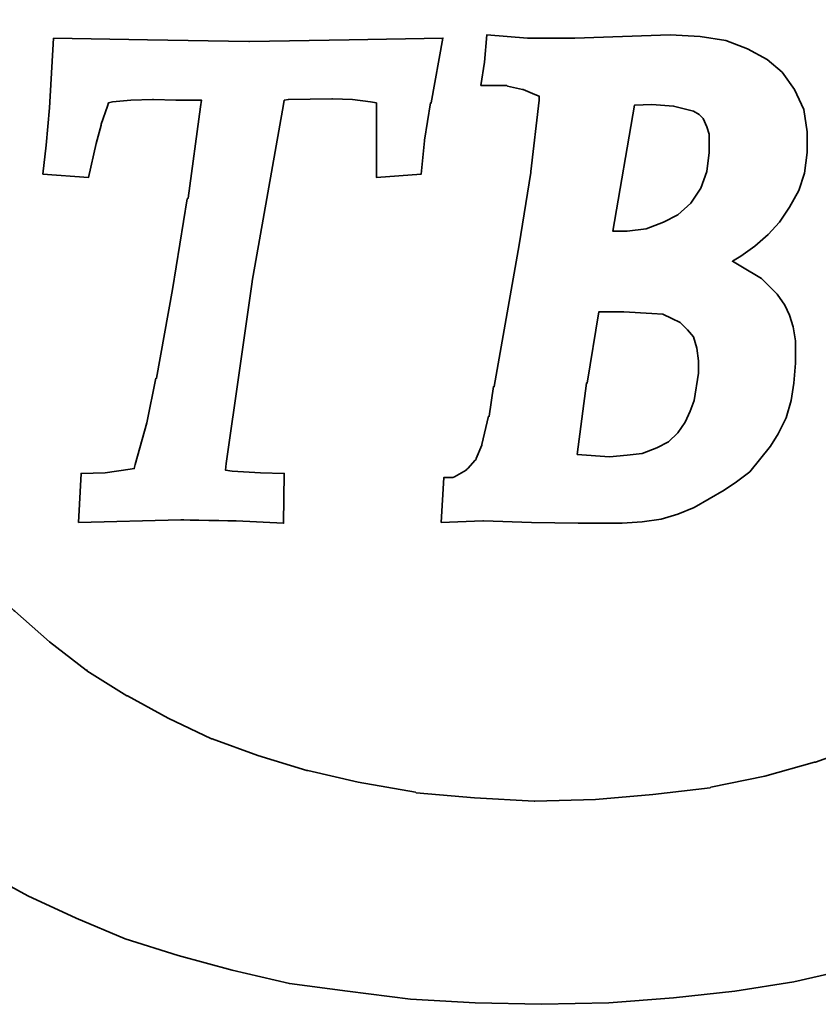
# Model space of a CAD drawing. Header units: millimetres. Extents: x 622 to 790, y 821 to 908.
# Tile 5 of 50: x 727.98 to 730.75, y 857.88 to 861.3. Entities that reach past the tile are written whole.
import ezdxf

# ---------------------------------------------------------------- set-up
doc = ezdxf.new("R2010")
doc.units = ezdxf.units.MM
doc.header["$LTSCALE"] = 0.1
doc.layers.add('layer 1', color=7, linetype='CONTINUOUS')

msp = doc.modelspace()

# ---------------------------------------------------------------- linework, layer by layer
at = {"layer": 'layer 1', "color": 1, "lineweight": 35}
for points, knots in [([(731.8198, 861.5188), (731.8198, 861.5188), (732.4906, 861.9337), (732.4906, 861.9337), (732.4906, 861.9337), (732.4906, 861.9337), (732.3958, 862.0543), (732.3958, 862.0543), (732.3958, 862.0543), (732.3958, 862.0543), (732.2866, 862.1665), (732.2866, 862.1665), (732.2866, 862.1665), (732.2866, 862.1665), (732.1741, 862.2763), (732.1741, 862.2763), (732.1741, 862.2763), (732.1741, 862.2763), (732.0586, 862.3741), (732.0586, 862.3741), (732.0586, 862.3741), (732.0586, 862.3741), (731.935, 862.4719), (731.935, 862.4719), (731.935, 862.4719), (731.935, 862.4719), (731.932, 862.4719), (731.932, 862.4719), (731.932, 862.4719), (731.932, 862.4719), (731.797, 862.5553), (731.797, 862.5553), (731.797, 862.5553), (731.797, 862.5553), (731.797, 862.558), (731.797, 862.558), (731.797, 862.558), (731.797, 862.558), (731.6614, 862.6414), (731.6614, 862.6414), (731.6614, 862.6414), (731.6614, 862.6414), (731.515, 862.7137), (731.515, 862.7137), (731.515, 862.7137), (731.515, 862.7137), (731.3677, 862.7887), (731.3677, 862.7887), (731.3677, 862.7887), (731.3677, 862.7887), (731.1892, 862.8577), (731.1892, 862.8577), (731.1892, 862.8577), (731.1892, 862.8577), (730.9963, 862.9237), (730.9963, 862.9237), (730.9963, 862.9237), (730.9963, 862.9237), (730.795, 862.9813), (730.795, 862.9813), (730.795, 862.9813), (730.795, 862.9813), (730.5823, 863.0272), (730.5823, 863.0272), (730.5823, 863.0272), (730.5823, 863.0272), (730.366, 863.0593), (730.366, 863.0593), (730.366, 863.0593), (730.366, 863.0593), (730.1302, 863.0821), (730.1302, 863.0821), (730.1302, 863.0821), (730.1302, 863.0821), (729.8884, 863.0935), (729.8884, 863.0935), (729.8884, 863.0935), (729.8884, 863.0935), (729.6436, 863.0881), (729.6436, 863.0881), (729.6436, 863.0881), (729.6436, 863.0881), (729.4102, 863.0737), (729.4102, 863.0737), (729.4102, 863.0737), (729.4102, 863.0737), (729.1942, 863.0533), (729.1942, 863.0533), (729.1942, 863.0533), (729.1942, 863.0533), (728.9842, 863.0272), (728.9842, 863.0272), (728.9842, 863.0272), (728.9842, 863.0272), (728.7829, 862.987), (728.7829, 862.987), (728.7829, 862.987), (728.7829, 862.987), (728.6446, 862.9498), (728.6446, 862.9498), (728.6446, 862.9498), (728.6446, 862.9498), (728.5066, 862.9093), (728.5066, 862.9093), (728.5066, 862.9093), (728.5066, 862.9093), (728.371, 862.8631), (728.371, 862.8631), (728.371, 862.8631), (728.371, 862.8631), (728.2444, 862.8115), (728.2444, 862.8115), (728.2444, 862.8115), (728.2444, 862.8115), (728.1208, 862.7539), (728.1208, 862.7539), (728.1208, 862.7539), (728.1208, 862.7539), (727.9942, 862.6933), (727.9942, 862.6933), (727.9942, 862.6933), (727.9942, 862.6933), (727.879, 862.63), (727.879, 862.63), (727.879, 862.63), (727.879, 862.63), (727.7638, 862.5637), (727.7638, 862.5637), (727.7638, 862.5637), (727.7638, 862.5637), (727.6543, 862.489), (727.6543, 862.489), (727.6543, 862.489), (727.6543, 862.489), (727.5478, 862.4143), (727.5478, 862.4143), (727.5478, 862.4143), (727.5478, 862.4143), (727.45, 862.3339), (727.45, 862.3339), (727.45, 862.3339), (727.45, 862.3339), (727.3492, 862.2475), (727.3492, 862.2475), (727.3492, 862.2475), (727.3492, 862.2475), (727.1737, 862.0744), (727.1737, 862.0744), (727.1737, 862.0744), (727.1737, 862.0744), (727.1704, 862.0717), (727.1704, 862.0717), (727.1704, 862.0717), (727.1704, 862.0717), (727.0066, 861.8761), (727.0066, 861.8761), (727.0066, 861.8761), (727.0066, 861.8761), (726.9142, 861.7405), (726.9142, 861.7405), (726.9142, 861.7405), (726.9142, 861.7405), (726.9115, 861.7375), (726.9115, 861.7375), (726.9115, 861.7375), (726.9115, 861.7375), (726.8224, 861.5851), (726.8224, 861.5851), (726.8224, 861.5851), (726.8224, 861.5851), (726.7414, 861.427), (726.7414, 861.427), (726.7414, 861.427), (726.7414, 861.427), (726.6724, 861.2485), (726.6724, 861.2485), (726.6724, 861.2485), (726.6724, 861.2485), (726.6148, 861.0613), (726.6148, 861.0613), (726.6148, 861.0613), (726.6148, 861.0613), (726.6148, 861.0553), (726.6148, 861.0553), (726.6148, 861.0553), (726.6148, 861.0553), (726.5776, 860.8537), (726.5776, 860.8537), (726.5776, 860.8537), (726.5776, 860.8537), (726.5662, 860.7532), (726.5662, 860.7532), (726.5662, 860.7532), (726.5662, 860.7532), (726.5602, 860.6407), (726.5602, 860.6407), (726.5602, 860.6407), (726.5602, 860.6407), (726.5545, 860.5285), (726.5545, 860.5285), (726.5545, 860.5285), (726.5545, 860.5285), (726.5545, 860.4163), (726.5545, 860.4163), (726.5545, 860.4163), (726.5545, 860.4163), (726.5716, 860.192), (726.5716, 860.192), (726.5716, 860.192), (726.5716, 860.192), (726.6064, 859.99), (726.6064, 859.99), (726.6064, 859.99), (726.6064, 859.99), (726.6496, 859.8001), (726.6496, 859.8001), (726.6496, 859.8001), (726.6496, 859.8001), (726.7159, 859.6219), (726.7159, 859.6219), (726.7159, 859.6219), (726.7159, 859.6219), (726.7879, 859.4518), (726.7879, 859.4518), (726.7879, 859.4518), (726.7879, 859.4518), (726.874, 859.2967), (726.874, 859.2967), (726.874, 859.2967), (726.874, 859.2967), (726.9634, 859.147), (726.9634, 859.147), (726.9634, 859.147), (726.9634, 859.147), (727.0726, 859.0117), (727.0726, 859.0117), (727.0726, 859.0117), (727.0726, 859.0117), (727.1821, 858.8788), (727.1821, 858.8788), (727.1821, 858.8788), (727.1821, 858.8788), (727.303, 858.7609), (727.303, 858.7609), (727.303, 858.7609), (727.303, 858.7609), (727.4266, 858.64), (727.4266, 858.64), (727.4266, 858.64), (727.4266, 858.64), (727.5592, 858.5365), (727.5592, 858.5365), (727.5592, 858.5365), (727.5592, 858.5365), (727.7002, 858.433), (727.7002, 858.433), (727.7002, 858.433), (727.7002, 858.433), (727.8502, 858.3409), (727.8502, 858.3409), (727.8502, 858.3409), (727.8502, 858.3409), (728.0053, 858.2572), (728.0053, 858.2572), (728.0053, 858.2572), (728.0053, 858.2572), (728.1724, 858.1792), (728.1724, 858.1792), (728.1724, 858.1792), (728.1724, 858.1792), (728.3422, 858.1075), (728.3422, 858.1075), (728.3422, 858.1075), (728.3422, 858.1075), (728.5264, 858.0499), (728.5264, 858.0499), (728.5264, 858.0499), (728.5264, 858.0499), (728.7136, 857.9983), (728.7136, 857.9983), (728.7136, 857.9983), (728.7136, 857.9983), (728.9122, 857.9521), (728.9122, 857.9521), (728.9122, 857.9521), (728.9122, 857.9521), (729.1135, 857.9263), (729.1135, 857.9263), (729.1135, 857.9263), (729.1135, 857.9263), (729.3325, 857.8975), (729.3325, 857.8975), (729.3325, 857.8975), (729.3325, 857.8975), (729.5572, 857.8858), (729.5572, 857.8858), (729.5572, 857.8858), (729.5572, 857.8858), (729.7876, 857.8801), (729.7876, 857.8801), (729.7876, 857.8801), (729.7876, 857.8801), (730.0207, 857.8858), (730.0207, 857.8858), (730.0207, 857.8858), (730.0207, 857.8858), (730.2454, 857.9032), (730.2454, 857.9032), (730.2454, 857.9032), (730.2454, 857.9032), (730.4584, 857.9263), (730.4584, 857.9263), (730.4584, 857.9263), (730.4584, 857.9263), (730.6624, 857.9578), (730.6624, 857.9578), (730.6624, 857.9578), (730.6624, 857.9578), (730.861, 858.0037), (730.861, 858.0037), (730.861, 858.0037), (730.861, 858.0037), (731.0512, 858.0559), (731.0512, 858.0559), (731.0512, 858.0559), (731.0512, 858.0559), (731.23, 858.1162), (731.23, 858.1162), (731.23, 858.1162), (731.23, 858.1162), (731.4082, 858.1882), (731.4082, 858.1882), (731.4082, 858.1882), (731.4082, 858.1882), (731.6503, 858.3031), (731.6503, 858.3031), (731.6503, 858.3031), (731.6503, 858.3031), (731.7679, 858.3667), (731.7679, 858.3667), (731.7679, 858.3667), (731.7679, 858.3667), (731.8777, 858.433), (731.8777, 858.433), (731.8777, 858.433), (731.8777, 858.433), (731.9842, 858.5074), (731.9842, 858.5074), (731.9842, 858.5074), (731.9842, 858.5074), (732.0874, 858.5881), (732.0874, 858.5881), (732.0874, 858.5881), (732.0874, 858.5881), (732.1858, 858.6691), (732.1858, 858.6691), (732.1858, 858.6691), (732.1858, 858.6691), (732.2779, 858.7555), (732.2779, 858.7555), (732.2779, 858.7555), (732.2779, 858.7555), (732.3988, 858.8764), (732.3988, 858.8764), (732.3988, 858.8764), (732.3988, 858.8764), (732.4534, 858.934), (732.4534, 858.934), (732.4534, 858.934), (732.4534, 858.934), (732.4936, 858.9769), (732.4936, 858.9769), (732.4936, 858.9769), (732.4936, 858.9769), (731.8198, 859.3945), (731.8198, 859.3945), (731.8198, 859.3945), (731.8198, 859.3945), (731.716, 859.2934), (731.716, 859.2934), (731.716, 859.2934), (731.716, 859.2934), (731.6014, 859.1959), (731.6014, 859.1959), (731.6014, 859.1959), (731.6014, 859.1959), (731.4742, 859.0978), (731.4742, 859.0978), (731.4742, 859.0978), (731.4742, 859.0978), (731.3422, 859.0057), (731.3422, 859.0057), (731.3422, 859.0057), (731.3422, 859.0057), (731.3392, 859.0027), (731.3392, 859.0027), (731.3392, 859.0027), (731.3392, 859.0027), (731.2009, 858.922), (731.2009, 858.922), (731.2009, 858.922), (731.2009, 858.922), (731.0572, 858.8473), (731.0572, 858.8473), (731.0572, 858.8473), (731.0572, 858.8473), (731.0542, 858.8473), (731.0542, 858.8473), (731.0542, 858.8473), (731.0542, 858.8473), (730.8988, 858.778), (730.8988, 858.778), (730.8988, 858.778), (730.8988, 858.778), (730.7374, 858.7204), (730.7374, 858.7204), (730.7374, 858.7204), (730.7374, 858.7204), (730.7347, 858.7204), (730.7347, 858.7204), (730.7347, 858.7204), (730.7347, 858.7204), (730.5616, 858.6715), (730.5616, 858.6715), (730.5616, 858.6715), (730.5616, 858.6715), (730.375, 858.6343), (730.375, 858.6343), (730.375, 858.6343), (730.375, 858.6343), (730.372, 858.6313), (730.372, 858.6313), (730.372, 858.6313), (730.372, 858.6313), (730.1734, 858.6085), (730.1734, 858.6085), (730.1734, 858.6085), (730.1734, 858.6085), (729.9748, 858.5911), (729.9748, 858.5911), (729.9748, 858.5911), (729.9748, 858.5911), (729.7645, 858.5851), (729.7645, 858.5851), (729.7645, 858.5851), (729.7645, 858.5851), (729.7618, 858.5851), (729.7618, 858.5851), (729.7618, 858.5851), (729.7618, 858.5851), (729.5545, 858.5971), (729.5545, 858.5971), (729.5545, 858.5971), (729.5545, 858.5971), (729.3526, 858.6139), (729.3526, 858.6139), (729.3526, 858.6139), (729.3526, 858.6139), (729.3499, 858.6169), (729.3499, 858.6169), (729.3499, 858.6169), (729.3499, 858.6169), (729.151, 858.6514), (729.151, 858.6514), (729.151, 858.6514), (729.151, 858.6514), (728.9758, 858.6916), (728.9758, 858.6916), (728.9758, 858.6916), (728.9758, 858.6916), (728.9728, 858.6916), (728.9728, 858.6916), (728.9728, 858.6916), (728.9728, 858.6916), (728.803, 858.7435), (728.803, 858.7435), (728.803, 858.7435), (728.803, 858.7435), (728.6446, 858.8011), (728.6446, 858.8011), (728.6446, 858.8011), (728.6446, 858.8011), (728.6416, 858.8011), (728.6416, 858.8011), (728.6416, 858.8011), (728.6416, 858.8011), (728.4922, 858.8731), (728.4922, 858.8731), (728.4922, 858.8731), (728.4922, 858.8731), (728.3506, 858.9508), (728.3506, 858.9508), (728.3506, 858.9508), (728.3506, 858.9508), (728.3482, 858.9508), (728.3482, 858.9508), (728.3482, 858.9508), (728.3482, 858.9508), (728.2096, 859.0372), (728.2096, 859.0372), (728.2096, 859.0372), (728.2096, 859.0372), (728.2096, 859.0402), (728.2096, 859.0402), (728.2096, 859.0402), (728.2096, 859.0402), (728.2072, 859.0402), (728.2072, 859.0402), (728.2072, 859.0402), (728.2072, 859.0402), (728.08, 859.1383), (728.08, 859.1383), (728.08, 859.1383), (728.08, 859.1383), (727.9594, 859.2445), (727.9594, 859.2445), (727.9594, 859.2445), (727.9594, 859.2445), (727.9564, 859.2472), (727.9564, 859.2472), (727.9564, 859.2472), (727.9564, 859.2472), (727.8472, 859.3597), (727.8472, 859.3597), (727.8472, 859.3597), (727.8472, 859.3597), (727.7437, 859.4806), (727.7437, 859.4806), (727.7437, 859.4806), (727.7437, 859.4806), (727.7437, 859.4833), (727.7437, 859.4833), (727.7437, 859.4833), (727.7437, 859.4833), (727.6513, 859.6219), (727.6513, 859.6219), (727.6513, 859.6219), (727.6513, 859.6219), (727.6486, 859.6219), (727.6486, 859.6219), (727.6486, 859.6219), (727.6486, 859.6219), (727.6456, 859.6273), (727.6456, 859.6273), (727.6456, 859.6273), (727.6456, 859.6273), (727.5736, 859.7626), (727.5736, 859.7626), (727.5736, 859.7626), (727.5736, 859.7626), (727.5736, 859.7656), (727.5736, 859.7656), (727.5736, 859.7656), (727.5736, 859.7656), (727.513, 859.9243), (727.513, 859.9243), (727.513, 859.9243), (727.513, 859.9243), (727.51, 859.9297), (727.51, 859.9297), (727.51, 859.9297), (727.51, 859.9297), (727.4587, 860.1025), (727.4587, 860.1025), (727.4587, 860.1025), (727.4587, 860.1025), (727.4587, 860.1055), (727.4587, 860.1055), (727.4587, 860.1055), (727.4587, 860.1055), (727.441, 860.1974), (727.441, 860.1974), (727.441, 860.1974), (727.441, 860.1974), (727.438, 860.2004), (727.438, 860.2004), (727.438, 860.2004), (727.438, 860.2004), (727.4266, 860.2924), (727.4266, 860.2924), (727.4266, 860.2924), (727.4266, 860.2924), (727.4212, 860.3959), (727.4212, 860.3959), (727.4212, 860.3959), (727.4212, 860.3959), (727.4179, 860.4997), (727.4179, 860.4997), (727.4179, 860.4997), (727.4179, 860.4997), (727.4179, 860.5027), (727.4179, 860.5027), (727.4179, 860.5027), (727.4179, 860.5027), (727.4236, 860.5948), (727.4236, 860.5948), (727.4236, 860.5948), (727.4236, 860.5948), (727.4236, 860.6065), (727.4236, 860.6065), (727.4236, 860.6065), (727.4236, 860.6065), (727.4323, 860.7043), (727.4323, 860.7043), (727.4323, 860.7043), (727.4323, 860.7043), (727.444, 860.7961), (727.444, 860.7961), (727.444, 860.7961), (727.444, 860.7961), (727.444, 860.7994), (727.444, 860.7994), (727.444, 860.7994), (727.444, 860.7994), (727.447, 860.7994), (727.447, 860.7994), (727.447, 860.7994), (727.447, 860.7994), (727.447, 860.8051), (727.447, 860.8051), (727.447, 860.8051), (727.447, 860.8051), (727.4644, 860.8885), (727.4644, 860.8885), (727.4644, 860.8885), (727.4644, 860.8885), (727.4644, 860.8915), (727.4644, 860.8915), (727.4644, 860.8915), (727.4644, 860.8915), (727.4698, 860.9113), (727.4698, 860.9113), (727.4698, 860.9113), (727.4698, 860.9113), (727.5163, 861.0613), (727.5163, 861.0613), (727.5163, 861.0613), (727.5163, 861.0613), (727.5163, 861.064), (727.5163, 861.064), (727.5163, 861.064), (727.5163, 861.064), (727.591, 861.2197), (727.591, 861.2197), (727.591, 861.2197), (727.591, 861.2197), (727.6714, 861.3637), (727.6714, 861.3637), (727.6714, 861.3637), (727.6714, 861.3637), (727.6744, 861.3661), (727.6744, 861.3661), (727.6744, 861.3661), (727.6744, 861.3661), (727.7725, 861.4987), (727.7725, 861.4987), (727.7725, 861.4987), (727.7725, 861.4987), (727.876, 861.6139), (727.876, 861.6139), (727.876, 861.6139), (727.876, 861.6139), (727.876, 861.6169), (727.876, 861.6169), (727.876, 861.6169), (727.876, 861.6169), (727.9852, 861.7261), (727.9852, 861.7261), (727.9852, 861.7261), (727.9852, 861.7261), (727.9882, 861.7261), (727.9882, 861.7261), (727.9882, 861.7261), (727.9882, 861.7261), (728.1088, 861.8296), (728.1088, 861.8296), (728.1088, 861.8296), (728.1088, 861.8296), (728.2414, 861.9217), (728.2414, 861.9217), (728.2414, 861.9217), (728.2414, 861.9217), (728.2444, 861.9247), (728.2444, 861.9247), (728.2444, 861.9247), (728.2444, 861.9247), (728.3827, 862.0111), (728.3827, 862.0111), (728.3827, 862.0111), (728.3827, 862.0111), (728.5264, 862.0918), (728.5264, 862.0918), (728.5264, 862.0918), (728.5264, 862.0918), (728.5294, 862.0918), (728.5294, 862.0918), (728.5294, 862.0918), (728.5294, 862.0918), (728.6788, 862.1578), (728.6788, 862.1578), (728.6788, 862.1578), (728.6788, 862.1578), (728.8405, 862.2154), (728.8405, 862.2154), (728.8405, 862.2154), (728.8405, 862.2154), (729.007, 862.2703), (729.007, 862.2703), (729.007, 862.2703), (729.007, 862.2703), (729.01, 862.2703), (729.01, 862.2703), (729.01, 862.2703), (729.01, 862.2703), (729.1888, 862.3105), (729.1888, 862.3105), (729.1888, 862.3105), (729.1888, 862.3105), (729.1888, 862.3135), (729.1888, 862.3135), (729.1888, 862.3135), (729.1888, 862.3135), (729.1918, 862.3135), (729.1918, 862.3135), (729.1918, 862.3135), (729.1918, 862.3135), (729.3904, 862.3423), (729.3904, 862.3423), (729.3904, 862.3423), (729.3904, 862.3423), (729.3928, 862.3423), (729.3928, 862.3423), (729.3928, 862.3423), (729.3928, 862.3423), (729.5977, 862.3594), (729.5977, 862.3594), (729.5977, 862.3594), (729.5977, 862.3594), (729.802, 862.3651), (729.802, 862.3651), (729.802, 862.3651), (729.802, 862.3651), (729.805, 862.3651), (729.805, 862.3651), (729.805, 862.3651), (729.805, 862.3651), (730.012, 862.3594), (730.012, 862.3594), (730.012, 862.3594), (730.012, 862.3594), (730.2136, 862.3423), (730.2136, 862.3423), (730.2136, 862.3423), (730.2136, 862.3423), (730.2166, 862.3393), (730.2166, 862.3393), (730.2166, 862.3393), (730.2166, 862.3393), (730.4062, 862.3051), (730.4062, 862.3051), (730.4062, 862.3051), (730.4062, 862.3051), (730.5904, 862.2673), (730.5904, 862.2673), (730.5904, 862.2673), (730.5904, 862.2673), (730.5934, 862.2673), (730.5934, 862.2673), (730.5934, 862.2673), (730.5934, 862.2673), (730.7662, 862.2154), (730.7662, 862.2154), (730.7662, 862.2154), (730.7662, 862.2154), (730.9042, 862.1641), (730.9042, 862.1641), (730.9042, 862.1641), (730.9042, 862.1641), (731.0428, 862.1065), (731.0428, 862.1065), (731.0428, 862.1065), (731.0428, 862.1065), (731.0458, 862.1065), (731.0458, 862.1065), (731.0458, 862.1065), (731.0458, 862.1065), (731.1724, 862.0399), (731.1724, 862.0399), (731.1724, 862.0399), (731.1724, 862.0399), (731.299, 861.9649), (731.299, 861.9649), (731.299, 861.9649), (731.299, 861.9649), (731.299, 861.9625), (731.299, 861.9625), (731.299, 861.9625), (731.299, 861.9625), (731.4142, 861.8875), (731.4142, 861.8875), (731.4142, 861.8875), (731.4142, 861.8875), (731.4169, 861.8875), (731.4169, 861.8875), (731.4169, 861.8875), (731.4169, 861.8875), (731.5234, 861.8041), (731.5234, 861.8041), (731.5234, 861.8041), (731.5234, 861.8041), (731.5264, 861.8008), (731.5264, 861.8008), (731.5264, 861.8008), (731.5264, 861.8008), (731.6302, 861.7117), (731.6302, 861.7117), (731.6302, 861.7117), (731.6302, 861.7117), (731.6326, 861.7087), (731.6326, 861.7087), (731.6326, 861.7087), (731.6326, 861.7087), (731.725, 861.6139), (731.725, 861.6139), (731.725, 861.6139), (731.725, 861.6139), (731.7766, 861.5593), (731.7766, 861.5593), (731.7766, 861.5593), (731.7766, 861.5593), (731.8198, 861.5188), (731.8198, 861.5188)], [0, 0, 0, 0, 0.004808, 0.004808, 0.004808, 0.004808, 0.009615, 0.009615, 0.009615, 0.009615, 0.014423, 0.014423, 0.014423, 0.014423, 0.019231, 0.019231, 0.019231, 0.019231, 0.024038, 0.024038, 0.024038, 0.024038, 0.028846, 0.028846, 0.028846, 0.028846, 0.033654, 0.033654, 0.033654, 0.033654, 0.038462, 0.038462, 0.038462, 0.038462, 0.043269, 0.043269, 0.043269, 0.043269, 0.048077, 0.048077, 0.048077, 0.048077, 0.052885, 0.052885, 0.052885, 0.052885, 0.057692, 0.057692, 0.057692, 0.057692, 0.0625, 0.0625, 0.0625, 0.0625, 0.067308, 0.067308, 0.067308, 0.067308, 0.072115, 0.072115, 0.072115, 0.072115, 0.076923, 0.076923, 0.076923, 0.076923, 0.081731, 0.081731, 0.081731, 0.081731, 0.086538, 0.086538, 0.086538, 0.086538, 0.091346, 0.091346, 0.091346, 0.091346, 0.096154, 0.096154, 0.096154, 0.096154, 0.100962, 0.100962, 0.100962, 0.100962, 0.105769, 0.105769, 0.105769, 0.105769, 0.110577, 0.110577, 0.110577, 0.110577, 0.115385, 0.115385, 0.115385, 0.115385, 0.120192, 0.120192, 0.120192, 0.120192, 0.125, 0.125, 0.125, 0.125, 0.129808, 0.129808, 0.129808, 0.129808, 0.134615, 0.134615, 0.134615, 0.134615, 0.139423, 0.139423, 0.139423, 0.139423, 0.144231, 0.144231, 0.144231, 0.144231, 0.149038, 0.149038, 0.149038, 0.149038, 0.153846, 0.153846, 0.153846, 0.153846, 0.158654, 0.158654, 0.158654, 0.158654, 0.163462, 0.163462, 0.163462, 0.163462, 0.168269, 0.168269, 0.168269, 0.168269, 0.173077, 0.173077, 0.173077, 0.173077, 0.177885, 0.177885, 0.177885, 0.177885, 0.182692, 0.182692, 0.182692, 0.182692, 0.1875, 0.1875, 0.1875, 0.1875, 0.192308, 0.192308, 0.192308, 0.192308, 0.197115, 0.197115, 0.197115, 0.197115, 0.201923, 0.201923, 0.201923, 0.201923, 0.206731, 0.206731, 0.206731, 0.206731, 0.211538, 0.211538, 0.211538, 0.211538, 0.216346, 0.216346, 0.216346, 0.216346, 0.221154, 0.221154, 0.221154, 0.221154, 0.225962, 0.225962, 0.225962, 0.225962, 0.230769, 0.230769, 0.230769, 0.230769, 0.235577, 0.235577, 0.235577, 0.235577, 0.240385, 0.240385, 0.240385, 0.240385, 0.245192, 0.245192, 0.245192, 0.245192, 0.25, 0.25, 0.25, 0.25, 0.254808, 0.254808, 0.254808, 0.254808, 0.259615, 0.259615, 0.259615, 0.259615, 0.264423, 0.264423, 0.264423, 0.264423, 0.269231, 0.269231, 0.269231, 0.269231, 0.274038, 0.274038, 0.274038, 0.274038, 0.278846, 0.278846, 0.278846, 0.278846, 0.283654, 0.283654, 0.283654, 0.283654, 0.288462, 0.288462, 0.288462, 0.288462, 0.293269, 0.293269, 0.293269, 0.293269, 0.298077, 0.298077, 0.298077, 0.298077, 0.302885, 0.302885, 0.302885, 0.302885, 0.307692, 0.307692, 0.307692, 0.307692, 0.3125, 0.3125, 0.3125, 0.3125, 0.317308, 0.317308, 0.317308, 0.317308, 0.322115, 0.322115, 0.322115, 0.322115, 0.326923, 0.326923, 0.326923, 0.326923, 0.331731, 0.331731, 0.331731, 0.331731, 0.336538, 0.336538, 0.336538, 0.336538, 0.341346, 0.341346, 0.341346, 0.341346, 0.346154, 0.346154, 0.346154, 0.346154, 0.350962, 0.350962, 0.350962, 0.350962, 0.355769, 0.355769, 0.355769, 0.355769, 0.360577, 0.360577, 0.360577, 0.360577, 0.365385, 0.365385, 0.365385, 0.365385, 0.370192, 0.370192, 0.370192, 0.370192, 0.375, 0.375, 0.375, 0.375, 0.379808, 0.379808, 0.379808, 0.379808, 0.384615, 0.384615, 0.384615, 0.384615, 0.389423, 0.389423, 0.389423, 0.389423, 0.394231, 0.394231, 0.394231, 0.394231, 0.399038, 0.399038, 0.399038, 0.399038, 0.403846, 0.403846, 0.403846, 0.403846, 0.408654, 0.408654, 0.408654, 0.408654, 0.413462, 0.413462, 0.413462, 0.413462, 0.418269, 0.418269, 0.418269, 0.418269, 0.423077, 0.423077, 0.423077, 0.423077, 0.427885, 0.427885, 0.427885, 0.427885, 0.432692, 0.432692, 0.432692, 0.432692, 0.4375, 0.4375, 0.4375, 0.4375, 0.442308, 0.442308, 0.442308, 0.442308, 0.447115, 0.447115, 0.447115, 0.447115, 0.451923, 0.451923, 0.451923, 0.451923, 0.456731, 0.456731, 0.456731, 0.456731, 0.461538, 0.461538, 0.461538, 0.461538, 0.466346, 0.466346, 0.466346, 0.466346, 0.471154, 0.471154, 0.471154, 0.471154, 0.475962, 0.475962, 0.475962, 0.475962, 0.480769, 0.480769, 0.480769, 0.480769, 0.485577, 0.485577, 0.485577, 0.485577, 0.490385, 0.490385, 0.490385, 0.490385, 0.495192, 0.495192, 0.495192, 0.495192, 0.5, 0.5, 0.5, 0.5, 0.504808, 0.504808, 0.504808, 0.504808, 0.509615, 0.509615, 0.509615, 0.509615, 0.514423, 0.514423, 0.514423, 0.514423, 0.519231, 0.519231, 0.519231, 0.519231, 0.524038, 0.524038, 0.524038, 0.524038, 0.528846, 0.528846, 0.528846, 0.528846, 0.533654, 0.533654, 0.533654, 0.533654, 0.538462, 0.538462, 0.538462, 0.538462, 0.543269, 0.543269, 0.543269, 0.543269, 0.548077, 0.548077, 0.548077, 0.548077, 0.552885, 0.552885, 0.552885, 0.552885, 0.557692, 0.557692, 0.557692, 0.557692, 0.5625, 0.5625, 0.5625, 0.5625, 0.567308, 0.567308, 0.567308, 0.567308, 0.572115, 0.572115, 0.572115, 0.572115, 0.576923, 0.576923, 0.576923, 0.576923, 0.581731, 0.581731, 0.581731, 0.581731, 0.586538, 0.586538, 0.586538, 0.586538, 0.591346, 0.591346, 0.591346, 0.591346, 0.596154, 0.596154, 0.596154, 0.596154, 0.600962, 0.600962, 0.600962, 0.600962, 0.605769, 0.605769, 0.605769, 0.605769, 0.610577, 0.610577, 0.610577, 0.610577, 0.615385, 0.615385, 0.615385, 0.615385, 0.620192, 0.620192, 0.620192, 0.620192, 0.625, 0.625, 0.625, 0.625, 0.629808, 0.629808, 0.629808, 0.629808, 0.634615, 0.634615, 0.634615, 0.634615, 0.639423, 0.639423, 0.639423, 0.639423, 0.644231, 0.644231, 0.644231, 0.644231, 0.649038, 0.649038, 0.649038, 0.649038, 0.653846, 0.653846, 0.653846, 0.653846, 0.658654, 0.658654, 0.658654, 0.658654, 0.663462, 0.663462, 0.663462, 0.663462, 0.668269, 0.668269, 0.668269, 0.668269, 0.673077, 0.673077, 0.673077, 0.673077, 0.677885, 0.677885, 0.677885, 0.677885, 0.682692, 0.682692, 0.682692, 0.682692, 0.6875, 0.6875, 0.6875, 0.6875, 0.692308, 0.692308, 0.692308, 0.692308, 0.697115, 0.697115, 0.697115, 0.697115, 0.701923, 0.701923, 0.701923, 0.701923, 0.706731, 0.706731, 0.706731, 0.706731, 0.711538, 0.711538, 0.711538, 0.711538, 0.716346, 0.716346, 0.716346, 0.716346, 0.721154, 0.721154, 0.721154, 0.721154, 0.725962, 0.725962, 0.725962, 0.725962, 0.730769, 0.730769, 0.730769, 0.730769, 0.735577, 0.735577, 0.735577, 0.735577, 0.740385, 0.740385, 0.740385, 0.740385, 0.745192, 0.745192, 0.745192, 0.745192, 0.75, 0.75, 0.75, 0.75, 0.754808, 0.754808, 0.754808, 0.754808, 0.759615, 0.759615, 0.759615, 0.759615, 0.764423, 0.764423, 0.764423, 0.764423, 0.769231, 0.769231, 0.769231, 0.769231, 0.774038, 0.774038, 0.774038, 0.774038, 0.778846, 0.778846, 0.778846, 0.778846, 0.783654, 0.783654, 0.783654, 0.783654, 0.788462, 0.788462, 0.788462, 0.788462, 0.793269, 0.793269, 0.793269, 0.793269, 0.798077, 0.798077, 0.798077, 0.798077, 0.802885, 0.802885, 0.802885, 0.802885, 0.807692, 0.807692, 0.807692, 0.807692, 0.8125, 0.8125, 0.8125, 0.8125, 0.817308, 0.817308, 0.817308, 0.817308, 0.822115, 0.822115, 0.822115, 0.822115, 0.826923, 0.826923, 0.826923, 0.826923, 0.831731, 0.831731, 0.831731, 0.831731, 0.836538, 0.836538, 0.836538, 0.836538, 0.841346, 0.841346, 0.841346, 0.841346, 0.846154, 0.846154, 0.846154, 0.846154, 0.850962, 0.850962, 0.850962, 0.850962, 0.855769, 0.855769, 0.855769, 0.855769, 0.860577, 0.860577, 0.860577, 0.860577, 0.865385, 0.865385, 0.865385, 0.865385, 0.870192, 0.870192, 0.870192, 0.870192, 0.875, 0.875, 0.875, 0.875, 0.879808, 0.879808, 0.879808, 0.879808, 0.884615, 0.884615, 0.884615, 0.884615, 0.889423, 0.889423, 0.889423, 0.889423, 0.894231, 0.894231, 0.894231, 0.894231, 0.899038, 0.899038, 0.899038, 0.899038, 0.903846, 0.903846, 0.903846, 0.903846, 0.908654, 0.908654, 0.908654, 0.908654, 0.913462, 0.913462, 0.913462, 0.913462, 0.918269, 0.918269, 0.918269, 0.918269, 0.923077, 0.923077, 0.923077, 0.923077, 0.927885, 0.927885, 0.927885, 0.927885, 0.932692, 0.932692, 0.932692, 0.932692, 0.9375, 0.9375, 0.9375, 0.9375, 0.942308, 0.942308, 0.942308, 0.942308, 0.947115, 0.947115, 0.947115, 0.947115, 0.951923, 0.951923, 0.951923, 0.951923, 0.956731, 0.956731, 0.956731, 0.956731, 0.961538, 0.961538, 0.961538, 0.961538, 0.966346, 0.966346, 0.966346, 0.966346, 0.971154, 0.971154, 0.971154, 0.971154, 0.975962, 0.975962, 0.975962, 0.975962, 0.980769, 0.980769, 0.980769, 0.980769, 0.985577, 0.985577, 0.985577, 0.985577, 0.990385, 0.990385, 0.990385, 0.990385, 0.995192, 0.995192, 0.995192, 0.995192, 1, 1, 1, 1]), ([(728.0944, 861.2341), (728.0944, 861.2341), (728.08, 860.9923), (728.08, 860.9923), (728.08, 860.9923), (728.08, 860.9923), (728.0689, 860.8627), (728.0689, 860.8627), (728.0689, 860.8627), (728.0689, 860.8627), (728.0572, 860.7616), (728.0572, 860.7616), (728.0572, 860.7616), (728.0572, 860.7616), (728.2156, 860.7502), (728.2156, 860.7502), (728.2156, 860.7502), (728.2156, 860.7502), (728.2414, 860.8681), (728.2414, 860.8681), (728.2414, 860.8681), (728.2414, 860.8681), (728.2588, 860.9317), (728.2588, 860.9317), (728.2588, 860.9317), (728.2588, 860.9317), (728.2588, 860.9347), (728.2588, 860.9347), (728.2588, 860.9347), (728.2588, 860.9347), (728.2816, 860.9977), (728.2816, 860.9977), (728.2816, 860.9977), (728.2816, 860.9977), (728.2846, 861.0091), (728.2846, 861.0091), (728.2846, 861.0091), (728.2846, 861.0091), (728.299, 861.0121), (728.299, 861.0121), (728.299, 861.0121), (728.299, 861.0121), (728.3626, 861.0178), (728.3626, 861.0178), (728.3626, 861.0178), (728.3626, 861.0178), (728.437, 861.0211), (728.437, 861.0211), (728.437, 861.0211), (728.437, 861.0211), (728.4403, 861.0211), (728.4403, 861.0211), (728.4403, 861.0211), (728.4403, 861.0211), (728.518, 861.0178), (728.518, 861.0178), (728.518, 861.0178), (728.518, 861.0178), (728.581, 861.0178), (728.581, 861.0178), (728.581, 861.0178), (728.581, 861.0178), (728.6074, 861.0178), (728.6074, 861.0178), (728.6074, 861.0178), (728.6074, 861.0178), (728.6044, 860.9947), (728.6044, 860.9947), (728.6044, 860.9947), (728.6044, 860.9947), (728.5609, 860.6782), (728.5609, 860.6782), (728.5609, 860.6782), (728.5609, 860.6782), (728.5579, 860.6755), (728.5579, 860.6755), (728.5579, 860.6755), (728.5579, 860.6755), (728.5066, 860.3614), (728.5066, 860.3614), (728.5066, 860.3614), (728.5066, 860.3614), (728.4514, 860.0534), (728.4514, 860.0534), (728.4514, 860.0534), (728.4514, 860.0534), (728.449, 860.0534), (728.449, 860.0534), (728.449, 860.0534), (728.449, 860.0534), (728.4172, 859.898), (728.4172, 859.898), (728.4172, 859.898), (728.4172, 859.898), (728.377, 859.754), (728.377, 859.754), (728.377, 859.754), (728.377, 859.754), (728.374, 859.7396), (728.374, 859.7396), (728.374, 859.7396), (728.374, 859.7396), (728.3596, 859.7371), (728.3596, 859.7371), (728.3596, 859.7371), (728.3596, 859.7371), (728.2732, 859.7251), (728.2732, 859.7251), (728.2732, 859.7251), (728.2732, 859.7251), (728.1895, 859.7227), (728.1895, 859.7227), (728.1895, 859.7227), (728.1895, 859.7227), (728.1808, 859.5529), (728.1808, 859.5529), (728.1808, 859.5529), (728.1808, 859.5529), (728.5354, 859.5613), (728.5354, 859.5613), (728.5354, 859.5613), (728.5354, 859.5613), (728.5378, 859.5613), (728.5378, 859.5613), (728.5378, 859.5613), (728.5378, 859.5613), (728.728, 859.5583), (728.728, 859.5583), (728.728, 859.5583), (728.728, 859.5583), (728.8924, 859.5496), (728.8924, 859.5496), (728.8924, 859.5496), (728.8924, 859.5496), (728.8948, 859.7227), (728.8948, 859.7227), (728.8948, 859.7227), (728.8948, 859.7227), (728.8117, 859.7251), (728.8117, 859.7251), (728.8117, 859.7251), (728.8117, 859.7251), (728.7136, 859.7311), (728.7136, 859.7311), (728.7136, 859.7311), (728.7136, 859.7311), (728.6908, 859.7341), (728.6908, 859.7341), (728.6908, 859.7341), (728.6908, 859.7341), (728.6932, 859.757), (728.6932, 859.757), (728.6932, 859.757), (728.6932, 859.757), (728.7394, 860.0795), (728.7394, 860.0795), (728.7394, 860.0795), (728.7394, 860.0795), (728.7829, 860.3875), (728.7829, 860.3875), (728.7829, 860.3875), (728.7829, 860.3875), (728.7829, 860.3905), (728.7829, 860.3905), (728.7829, 860.3905), (728.7829, 860.3905), (728.8924, 861.0034), (728.8924, 861.0034), (728.8924, 861.0034), (728.8924, 861.0034), (728.8948, 861.0178), (728.8948, 861.0178), (728.8948, 861.0178), (728.8948, 861.0178), (728.9092, 861.0211), (728.9092, 861.0211), (728.9092, 861.0211), (728.9092, 861.0211), (729.0592, 861.0235), (729.0592, 861.0235), (729.0592, 861.0235), (729.0592, 861.0235), (729.0622, 861.0235), (729.0622, 861.0235), (729.0622, 861.0235), (729.0622, 861.0235), (729.1312, 861.0211), (729.1312, 861.0211), (729.1312, 861.0211), (729.1312, 861.0211), (729.1942, 861.0121), (729.1942, 861.0121), (729.1942, 861.0121), (729.1942, 861.0121), (729.2146, 861.0091), (729.2146, 861.0091), (729.2146, 861.0091), (729.2146, 861.0091), (729.2146, 860.989), (729.2146, 860.989), (729.2146, 860.989), (729.2146, 860.989), (729.2146, 860.8567), (729.2146, 860.8567), (729.2146, 860.8567), (729.2146, 860.8567), (729.2146, 860.7502), (729.2146, 860.7502), (729.2146, 860.7502), (729.2146, 860.7502), (729.37, 860.7616), (729.37, 860.7616), (729.37, 860.7616), (729.37, 860.7616), (729.3814, 860.8771), (729.3814, 860.8771), (729.3814, 860.8771), (729.3814, 860.8771), (729.3814, 860.8801), (729.3814, 860.8801), (729.3814, 860.8801), (729.3814, 860.8801), (729.4018, 861.0091), (729.4018, 861.0091), (729.4018, 861.0091), (729.4018, 861.0091), (729.4048, 861.0091), (729.4048, 861.0091), (729.4048, 861.0091), (729.4048, 861.0091), (729.445, 861.2341), (729.445, 861.2341), (729.445, 861.2341), (729.445, 861.2341), (729.1198, 861.2281), (729.1198, 861.2281), (729.1198, 861.2281), (729.1198, 861.2281), (728.7742, 861.2224), (728.7742, 861.2224), (728.7742, 861.2224), (728.7742, 861.2224), (728.7712, 861.2224), (728.7712, 861.2224), (728.7712, 861.2224), (728.7712, 861.2224), (728.4202, 861.2281), (728.4202, 861.2281), (728.4202, 861.2281), (728.4202, 861.2281), (728.0944, 861.2341), (728.0944, 861.2341)], [0, 0, 0, 0, 0.015873, 0.015873, 0.015873, 0.015873, 0.031746, 0.031746, 0.031746, 0.031746, 0.047619, 0.047619, 0.047619, 0.047619, 0.063492, 0.063492, 0.063492, 0.063492, 0.079365, 0.079365, 0.079365, 0.079365, 0.095238, 0.095238, 0.095238, 0.095238, 0.111111, 0.111111, 0.111111, 0.111111, 0.126984, 0.126984, 0.126984, 0.126984, 0.142857, 0.142857, 0.142857, 0.142857, 0.15873, 0.15873, 0.15873, 0.15873, 0.174603, 0.174603, 0.174603, 0.174603, 0.190476, 0.190476, 0.190476, 0.190476, 0.206349, 0.206349, 0.206349, 0.206349, 0.222222, 0.222222, 0.222222, 0.222222, 0.238095, 0.238095, 0.238095, 0.238095, 0.253968, 0.253968, 0.253968, 0.253968, 0.269841, 0.269841, 0.269841, 0.269841, 0.285714, 0.285714, 0.285714, 0.285714, 0.301587, 0.301587, 0.301587, 0.301587, 0.31746, 0.31746, 0.31746, 0.31746, 0.333333, 0.333333, 0.333333, 0.333333, 0.349206, 0.349206, 0.349206, 0.349206, 0.365079, 0.365079, 0.365079, 0.365079, 0.380952, 0.380952, 0.380952, 0.380952, 0.396825, 0.396825, 0.396825, 0.396825, 0.412698, 0.412698, 0.412698, 0.412698, 0.428571, 0.428571, 0.428571, 0.428571, 0.444444, 0.444444, 0.444444, 0.444444, 0.460317, 0.460317, 0.460317, 0.460317, 0.47619, 0.47619, 0.47619, 0.47619, 0.492063, 0.492063, 0.492063, 0.492064, 0.507937, 0.507937, 0.507937, 0.507937, 0.52381, 0.52381, 0.52381, 0.52381, 0.539683, 0.539683, 0.539683, 0.539683, 0.555556, 0.555556, 0.555556, 0.555556, 0.571429, 0.571429, 0.571429, 0.571429, 0.587302, 0.587302, 0.587302, 0.587302, 0.603175, 0.603175, 0.603175, 0.603175, 0.619048, 0.619048, 0.619048, 0.619048, 0.634921, 0.634921, 0.634921, 0.634921, 0.650794, 0.650794, 0.650794, 0.650794, 0.666667, 0.666667, 0.666667, 0.666667, 0.68254, 0.68254, 0.68254, 0.68254, 0.698413, 0.698413, 0.698413, 0.698413, 0.714286, 0.714286, 0.714286, 0.714286, 0.730159, 0.730159, 0.730159, 0.730159, 0.746032, 0.746032, 0.746032, 0.746032, 0.761905, 0.761905, 0.761905, 0.761905, 0.777778, 0.777778, 0.777778, 0.777778, 0.793651, 0.793651, 0.793651, 0.793651, 0.809524, 0.809524, 0.809524, 0.809524, 0.825397, 0.825397, 0.825397, 0.825397, 0.84127, 0.84127, 0.84127, 0.84127, 0.857143, 0.857143, 0.857143, 0.857143, 0.873016, 0.873016, 0.873016, 0.873016, 0.888889, 0.888889, 0.888889, 0.888889, 0.904762, 0.904762, 0.904762, 0.904762, 0.920635, 0.920635, 0.920635, 0.920635, 0.936508, 0.936508, 0.936508, 0.936508, 0.952381, 0.952381, 0.952381, 0.952381, 0.968254, 0.968254, 0.968254, 0.968254, 0.984127, 0.984127, 0.984127, 0.984127, 1, 1, 1, 1]), ([(730.7086, 860.9089), (730.7086, 860.9089), (730.6972, 860.9863), (730.6972, 860.9863), (730.6972, 860.9863), (730.6972, 860.9863), (730.6654, 861.0553), (730.6654, 861.0553), (730.6654, 861.0553), (730.6654, 861.0553), (730.6222, 861.1159), (730.6222, 861.1159), (730.6222, 861.1159), (730.6222, 861.1159), (730.5706, 861.1591), (730.5706, 861.1591), (730.5706, 861.1591), (730.5706, 861.1591), (730.5016, 861.1963), (730.5016, 861.1963), (730.5016, 861.1963), (730.5016, 861.1963), (730.4266, 861.2251), (730.4266, 861.2251), (730.4266, 861.2251), (730.4266, 861.2251), (730.3372, 861.2395), (730.3372, 861.2395), (730.3372, 861.2395), (730.3372, 861.2395), (730.2334, 861.2455), (730.2334, 861.2455), (730.2334, 861.2455), (730.2334, 861.2455), (729.9028, 861.2341), (729.9028, 861.2341), (729.9028, 861.2341), (729.9028, 861.2341), (729.7384, 861.2341), (729.7384, 861.2341), (729.7384, 861.2341), (729.7384, 861.2341), (729.5977, 861.2455), (729.5977, 861.2455), (729.5977, 861.2455), (729.5977, 861.2455), (729.589, 861.1507), (729.589, 861.1507), (729.589, 861.1507), (729.589, 861.1507), (729.577, 861.0697), (729.577, 861.0697), (729.577, 861.0697), (729.577, 861.0697), (729.6634, 861.0697), (729.6634, 861.0697), (729.6634, 861.0697), (729.6634, 861.0697), (729.6664, 861.0697), (729.6664, 861.0697), (729.6664, 861.0697), (729.6664, 861.0697), (729.6694, 861.067), (729.6694, 861.067), (729.6694, 861.067), (729.6694, 861.067), (729.7213, 861.0553), (729.7213, 861.0553), (729.7213, 861.0553), (729.7213, 861.0553), (729.724, 861.0553), (729.724, 861.0553), (729.724, 861.0553), (729.724, 861.0553), (729.7645, 861.0379), (729.7645, 861.0379), (729.7645, 861.0379), (729.7645, 861.0379), (729.7786, 861.0325), (729.7786, 861.0325), (729.7786, 861.0325), (729.7786, 861.0325), (729.7786, 861.0178), (729.7786, 861.0178), (729.7786, 861.0178), (729.7786, 861.0178), (729.7501, 860.7703), (729.7501, 860.7703), (729.7501, 860.7703), (729.7501, 860.7703), (729.7501, 860.7673), (729.7501, 860.7673), (729.7501, 860.7673), (729.7501, 860.7673), (729.7096, 860.5168), (729.7096, 860.5168), (729.7096, 860.5168), (729.7096, 860.5168), (729.6232, 860.0245), (729.6232, 860.0245), (729.6232, 860.0245), (729.6232, 860.0245), (729.6205, 860.0245), (729.6205, 860.0245), (729.6205, 860.0245), (729.6205, 860.0245), (729.6058, 859.921), (729.6058, 859.921), (729.6058, 859.921), (729.6058, 859.921), (729.6034, 859.921), (729.6034, 859.921), (729.6034, 859.921), (729.6034, 859.921), (729.58, 859.8236), (729.58, 859.8236), (729.58, 859.8236), (729.58, 859.8236), (729.58, 859.8206), (729.58, 859.8206), (729.58, 859.8206), (729.58, 859.8206), (729.5602, 859.7743), (729.5602, 859.7743), (729.5602, 859.7743), (729.5602, 859.7743), (729.5602, 859.7713), (729.5602, 859.7713), (729.5602, 859.7713), (729.5602, 859.7713), (729.5572, 859.7683), (729.5572, 859.7683), (729.5572, 859.7683), (729.5572, 859.7683), (729.5314, 859.7396), (729.5314, 859.7396), (729.5314, 859.7396), (729.5314, 859.7396), (729.5284, 859.7371), (729.5284, 859.7371), (729.5284, 859.7371), (729.5284, 859.7371), (729.5257, 859.7341), (729.5257, 859.7341), (729.5257, 859.7341), (729.5257, 859.7341), (729.4849, 859.711), (729.4849, 859.711), (729.4849, 859.711), (729.4849, 859.711), (729.4792, 859.7081), (729.4792, 859.7081), (729.4792, 859.7081), (729.4792, 859.7081), (729.4738, 859.7081), (729.4738, 859.7081), (729.4738, 859.7081), (729.4738, 859.7081), (729.448, 859.7081), (729.448, 859.7081), (729.448, 859.7081), (729.448, 859.7081), (729.4393, 859.5529), (729.4393, 859.5529), (729.4393, 859.5529), (729.4393, 859.5529), (729.5833, 859.5583), (729.5833, 859.5583), (729.5833, 859.5583), (729.5833, 859.5583), (729.586, 859.5583), (729.586, 859.5583), (729.586, 859.5583), (729.586, 859.5583), (729.7528, 859.5529), (729.7528, 859.5529), (729.7528, 859.5529), (729.7528, 859.5529), (729.9142, 859.5496), (729.9142, 859.5496), (729.9142, 859.5496), (729.9142, 859.5496), (730.0666, 859.5496), (730.0666, 859.5496), (730.0666, 859.5496), (730.0666, 859.5496), (730.1359, 859.5553), (730.1359, 859.5553), (730.1359, 859.5553), (730.1359, 859.5553), (730.2022, 859.564), (730.2022, 859.564), (730.2022, 859.564), (730.2022, 859.564), (730.2598, 859.5817), (730.2598, 859.5817), (730.2598, 859.5817), (730.2598, 859.5817), (730.3174, 859.6042), (730.3174, 859.6042), (730.3174, 859.6042), (730.3174, 859.6042), (730.4209, 859.6652), (730.4209, 859.6652), (730.4209, 859.6652), (730.4209, 859.6652), (730.4641, 859.6936), (730.4641, 859.6936), (730.4641, 859.6936), (730.4641, 859.6936), (730.51, 859.7281), (730.51, 859.7281), (730.51, 859.7281), (730.51, 859.7281), (730.5823, 859.8176), (730.5823, 859.8176), (730.5823, 859.8176), (730.5823, 859.8176), (730.6078, 859.8607), (730.6078, 859.8607), (730.6078, 859.8607), (730.6078, 859.8607), (730.6366, 859.9156), (730.6366, 859.9156), (730.6366, 859.9156), (730.6366, 859.9156), (730.654, 859.976), (730.654, 859.976), (730.654, 859.976), (730.654, 859.976), (730.6624, 860.0365), (730.6624, 860.0365), (730.6624, 860.0365), (730.6624, 860.0365), (730.6684, 860.1055), (730.6684, 860.1055), (730.6684, 860.1055), (730.6684, 860.1055), (730.6684, 860.1829), (730.6684, 860.1829), (730.6684, 860.1829), (730.6684, 860.1829), (730.66, 860.2319), (730.66, 860.2319), (730.66, 860.2319), (730.66, 860.2319), (730.648, 860.2724), (730.648, 860.2724), (730.648, 860.2724), (730.648, 860.2724), (730.6312, 860.3068), (730.6312, 860.3068), (730.6312, 860.3068), (730.6312, 860.3068), (730.6048, 860.3446), (730.6048, 860.3446), (730.6048, 860.3446), (730.6048, 860.3446), (730.5502, 860.3989), (730.5502, 860.3989), (730.5502, 860.3989), (730.5502, 860.3989), (730.4785, 860.4421), (730.4785, 860.4421), (730.4785, 860.4421), (730.4785, 860.4421), (730.4497, 860.4595), (730.4497, 860.4595), (730.4497, 860.4595), (730.4497, 860.4595), (730.4785, 860.4769), (730.4785, 860.4769), (730.4785, 860.4769), (730.4785, 860.4769), (730.5274, 860.5111), (730.5274, 860.5111), (730.5274, 860.5111), (730.5274, 860.5111), (730.5736, 860.5519), (730.5736, 860.5519), (730.5736, 860.5519), (730.5736, 860.5519), (730.6135, 860.5948), (730.6135, 860.5948), (730.6135, 860.5948), (730.6135, 860.5948), (730.648, 860.6467), (730.648, 860.6467), (730.648, 860.6467), (730.648, 860.6467), (730.6798, 860.7043), (730.6798, 860.7043), (730.6798, 860.7043), (730.6798, 860.7043), (730.7002, 860.7649), (730.7002, 860.7649), (730.7002, 860.7649), (730.7002, 860.7649), (730.7086, 860.8366), (730.7086, 860.8366), (730.7086, 860.8366), (730.7086, 860.8366), (730.7086, 860.9089), (730.7086, 860.9089)], [0, 0, 0, 0, 0.013158, 0.013158, 0.013158, 0.013158, 0.026316, 0.026316, 0.026316, 0.026316, 0.039474, 0.039474, 0.039474, 0.039474, 0.052632, 0.052632, 0.052632, 0.052632, 0.065789, 0.065789, 0.065789, 0.065789, 0.078947, 0.078947, 0.078947, 0.078947, 0.092105, 0.092105, 0.092105, 0.092105, 0.105263, 0.105263, 0.105263, 0.105263, 0.118421, 0.118421, 0.118421, 0.118421, 0.131579, 0.131579, 0.131579, 0.131579, 0.144737, 0.144737, 0.144737, 0.144737, 0.157895, 0.157895, 0.157895, 0.157895, 0.171053, 0.171053, 0.171053, 0.171053, 0.184211, 0.184211, 0.184211, 0.184211, 0.197368, 0.197368, 0.197368, 0.197368, 0.210526, 0.210526, 0.210526, 0.210526, 0.223684, 0.223684, 0.223684, 0.223684, 0.236842, 0.236842, 0.236842, 0.236842, 0.25, 0.25, 0.25, 0.25, 0.263158, 0.263158, 0.263158, 0.263158, 0.276316, 0.276316, 0.276316, 0.276316, 0.289474, 0.289474, 0.289474, 0.289474, 0.302632, 0.302632, 0.302632, 0.302632, 0.315789, 0.315789, 0.315789, 0.315789, 0.328947, 0.328947, 0.328947, 0.328947, 0.342105, 0.342105, 0.342105, 0.342105, 0.355263, 0.355263, 0.355263, 0.355263, 0.368421, 0.368421, 0.368421, 0.368421, 0.381579, 0.381579, 0.381579, 0.381579, 0.394737, 0.394737, 0.394737, 0.394737, 0.407895, 0.407895, 0.407895, 0.407895, 0.421053, 0.421053, 0.421053, 0.421053, 0.434211, 0.434211, 0.434211, 0.434211, 0.447368, 0.447368, 0.447368, 0.447368, 0.460526, 0.460526, 0.460526, 0.460526, 0.473684, 0.473684, 0.473684, 0.473684, 0.486842, 0.486842, 0.486842, 0.486842, 0.5, 0.5, 0.5, 0.5, 0.513158, 0.513158, 0.513158, 0.513158, 0.526316, 0.526316, 0.526316, 0.526316, 0.539474, 0.539474, 0.539474, 0.539474, 0.552632, 0.552632, 0.552632, 0.552632, 0.565789, 0.565789, 0.565789, 0.565789, 0.578947, 0.578947, 0.578947, 0.578947, 0.592105, 0.592105, 0.592105, 0.592105, 0.605263, 0.605263, 0.605263, 0.605263, 0.618421, 0.618421, 0.618421, 0.618421, 0.631579, 0.631579, 0.631579, 0.631579, 0.644737, 0.644737, 0.644737, 0.644737, 0.657895, 0.657895, 0.657895, 0.657895, 0.671053, 0.671053, 0.671053, 0.671053, 0.684211, 0.684211, 0.684211, 0.684211, 0.697368, 0.697368, 0.697368, 0.697368, 0.710526, 0.710526, 0.710526, 0.710526, 0.723684, 0.723684, 0.723684, 0.723684, 0.736842, 0.736842, 0.736842, 0.736842, 0.75, 0.75, 0.75, 0.75, 0.763158, 0.763158, 0.763158, 0.763158, 0.776316, 0.776316, 0.776316, 0.776316, 0.789474, 0.789474, 0.789474, 0.789474, 0.802632, 0.802632, 0.802632, 0.802632, 0.815789, 0.815789, 0.815789, 0.815789, 0.828947, 0.828947, 0.828947, 0.828947, 0.842105, 0.842105, 0.842105, 0.842105, 0.855263, 0.855263, 0.855263, 0.855263, 0.868421, 0.868421, 0.868421, 0.868421, 0.881579, 0.881579, 0.881579, 0.881579, 0.894737, 0.894737, 0.894737, 0.894737, 0.907895, 0.907895, 0.907895, 0.907895, 0.921053, 0.921053, 0.921053, 0.921053, 0.934211, 0.934211, 0.934211, 0.934211, 0.947368, 0.947368, 0.947368, 0.947368, 0.960526, 0.960526, 0.960526, 0.960526, 0.973684, 0.973684, 0.973684, 0.973684, 0.986842, 0.986842, 0.986842, 0.986842, 1, 1, 1, 1]), ([(730.369, 860.8366), (730.369, 860.8366), (730.369, 860.8999), (730.369, 860.8999), (730.369, 860.8999), (730.369, 860.8999), (730.3606, 860.9257), (730.3606, 860.9257), (730.3606, 860.9257), (730.3606, 860.9257), (730.3486, 860.9545), (730.3486, 860.9545), (730.3486, 860.9545), (730.3486, 860.9545), (730.3345, 860.9689), (730.3345, 860.9689), (730.3345, 860.9689), (730.3345, 860.9689), (730.3144, 860.9803), (730.3144, 860.9803), (730.3144, 860.9803), (730.3144, 860.9803), (730.2454, 860.9977), (730.2454, 860.9977), (730.2454, 860.9977), (730.2454, 860.9977), (730.1704, 861.0034), (730.1704, 861.0034), (730.1704, 861.0034), (730.1704, 861.0034), (730.1098, 861.0007), (730.1098, 861.0007), (730.1098, 861.0007), (730.1098, 861.0007), (730.0348, 860.5633), (730.0348, 860.5633), (730.0348, 860.5633), (730.0348, 860.5633), (730.084, 860.5633), (730.084, 860.5633), (730.084, 860.5633), (730.084, 860.5633), (730.15, 860.572), (730.15, 860.572), (730.15, 860.572), (730.15, 860.572), (730.2109, 860.5948), (730.2109, 860.5948), (730.2109, 860.5948), (730.2109, 860.5948), (730.2598, 860.6209), (730.2598, 860.6209), (730.2598, 860.6209), (730.2598, 860.6209), (730.3054, 860.6611), (730.3054, 860.6611), (730.3054, 860.6611), (730.3054, 860.6611), (730.3402, 860.7127), (730.3402, 860.7127), (730.3402, 860.7127), (730.3402, 860.7127), (730.3606, 860.7703), (730.3606, 860.7703), (730.3606, 860.7703), (730.3606, 860.7703), (730.369, 860.8366), (730.369, 860.8366)], [0, 0, 0, 0, 0.058824, 0.058824, 0.058824, 0.058824, 0.117647, 0.117647, 0.117647, 0.117647, 0.176471, 0.176471, 0.176471, 0.176471, 0.235294, 0.235294, 0.235294, 0.235294, 0.294118, 0.294118, 0.294118, 0.294118, 0.352941, 0.352941, 0.352941, 0.352941, 0.411765, 0.411765, 0.411765, 0.411765, 0.470588, 0.470588, 0.470588, 0.470588, 0.529412, 0.529412, 0.529412, 0.529412, 0.588235, 0.588235, 0.588235, 0.588235, 0.647059, 0.647059, 0.647059, 0.647059, 0.705882, 0.705882, 0.705882, 0.705882, 0.764706, 0.764706, 0.764706, 0.764706, 0.823529, 0.823529, 0.823529, 0.823529, 0.882353, 0.882353, 0.882353, 0.882353, 0.941176, 0.941176, 0.941176, 0.941176, 1, 1, 1, 1]), ([(730.2856, 859.901), (730.2856, 859.901), (730.303, 859.9387), (730.303, 859.9387), (730.303, 859.9387), (730.303, 859.9387), (730.3174, 859.976), (730.3174, 859.976), (730.3174, 859.976), (730.3174, 859.976), (730.3318, 860.0708), (730.3318, 860.0708), (730.3318, 860.0708), (730.3318, 860.0708), (730.3318, 860.1139), (730.3318, 860.1139), (730.3318, 860.1139), (730.3318, 860.1139), (730.3258, 860.1571), (730.3258, 860.1571), (730.3258, 860.1571), (730.3258, 860.1571), (730.3144, 860.1974), (730.3144, 860.1974), (730.3144, 860.1974), (730.3144, 860.1974), (730.294, 860.2208), (730.294, 860.2208), (730.294, 860.2208), (730.294, 860.2208), (730.2685, 860.2465), (730.2685, 860.2465), (730.2685, 860.2465), (730.2685, 860.2465), (730.2397, 860.2609), (730.2397, 860.2609), (730.2397, 860.2609), (730.2397, 860.2609), (730.2076, 860.2754), (730.2076, 860.2754), (730.2076, 860.2754), (730.2076, 860.2754), (730.1704, 860.2784), (730.1704, 860.2784), (730.1704, 860.2784), (730.1704, 860.2784), (730.0723, 860.2837), (730.0723, 860.2837), (730.0723, 860.2837), (730.0723, 860.2837), (729.9862, 860.2837), (729.9862, 860.2837), (729.9862, 860.2837), (729.9862, 860.2837), (729.946, 860.0365), (729.946, 860.0365), (729.946, 860.0365), (729.946, 860.0365), (729.943, 860.0365), (729.943, 860.0365), (729.943, 860.0365), (729.943, 860.0365), (729.9112, 859.7887), (729.9112, 859.7887), (729.9112, 859.7887), (729.9112, 859.7887), (730.0234, 859.7803), (730.0234, 859.7803), (730.0234, 859.7803), (730.0234, 859.7803), (730.084, 859.7857), (730.084, 859.7857), (730.084, 859.7857), (730.084, 859.7857), (730.1359, 859.7917), (730.1359, 859.7917), (730.1359, 859.7917), (730.1359, 859.7917), (730.1878, 859.8115), (730.1878, 859.8115), (730.1878, 859.8115), (730.1878, 859.8115), (730.228, 859.832), (730.228, 859.832), (730.228, 859.832), (730.228, 859.832), (730.2598, 859.8637), (730.2598, 859.8637), (730.2598, 859.8637), (730.2598, 859.8637), (730.2856, 859.901), (730.2856, 859.901)], [0, 0, 0, 0, 0.043478, 0.043478, 0.043478, 0.043478, 0.086957, 0.086957, 0.086957, 0.086957, 0.130435, 0.130435, 0.130435, 0.130435, 0.173913, 0.173913, 0.173913, 0.173913, 0.217391, 0.217391, 0.217391, 0.217391, 0.26087, 0.26087, 0.26087, 0.26087, 0.304348, 0.304348, 0.304348, 0.304348, 0.347826, 0.347826, 0.347826, 0.347826, 0.391304, 0.391304, 0.391304, 0.391304, 0.434783, 0.434783, 0.434783, 0.434783, 0.478261, 0.478261, 0.478261, 0.478261, 0.521739, 0.521739, 0.521739, 0.521739, 0.565217, 0.565217, 0.565217, 0.565217, 0.608696, 0.608696, 0.608696, 0.608696, 0.652174, 0.652174, 0.652174, 0.652174, 0.695652, 0.695652, 0.695652, 0.695652, 0.73913, 0.73913, 0.73913, 0.73913, 0.782609, 0.782609, 0.782609, 0.782609, 0.826087, 0.826087, 0.826087, 0.826087, 0.869565, 0.869565, 0.869565, 0.869565, 0.913043, 0.913043, 0.913043, 0.913043, 0.956522, 0.956522, 0.956522, 0.956522, 1, 1, 1, 1])]:
    msp.add_open_spline(points, degree=3, knots=knots, dxfattribs=at)

doc.saveas('drawing.dxf')
